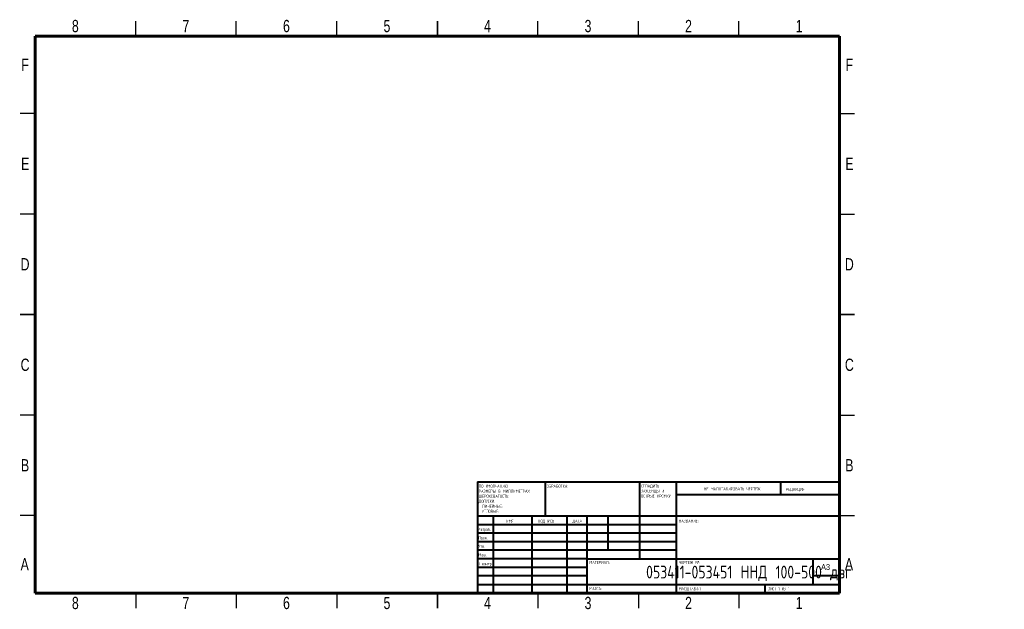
# Model space of a CAD drawing. Header units: millimetres. Extents: x -23 to 1248, y -1355 to 295.
# Tile 7 of 8: x 2 to 492, y 2 to 295. Entities that reach past the tile are written whole.
import ezdxf

# ---------------------------------------------------------------- set-up
doc = ezdxf.new("R2010")
doc.units = ezdxf.units.MM
doc.styles.add('SLDTEXTSTYLE1', font='TXT', dxfattribs={"width": 0.75, "bigfont": 'bigfont'})
doc.styles.add('SLDTEXTSTYLE2', font='TXT', dxfattribs={"width": 0.75})
doc.styles.add('SLDTEXTSTYLE3', font='TXT', dxfattribs={"width": 0.681818, "bigfont": 'bigfont'})

# ---------------------------------------------------------------- blocks, each defined once
blk = doc.blocks.new('SW_NOTE_0')
at = {"color": 0, "linetype": 'Continuous', "lineweight": 0, "char_height": 1.5, "attachment_point": 1, "style": 'SLDTEXTSTYLE1'}
for s, insert in [('\\M+18452\\M+18443\\M+1844C\\M+18440\\M+18444\\M+18449\\M+18453\\M+1845D', (0, 1.93)), ('\\M+18448\\M+18440\\M+18454\\M+18452\\M+18445\\M+1844E\\M+18457\\M+1845C \\M+18449', (0, -0.57)), ('\\M+1844F\\M+18452\\M+18453\\M+18451\\M+1845C\\M+18445 \\M+1844B\\M+18451\\M+1844F\\M+1844D\\M+1844B\\M+18449', (0, -3.07))]:
    blk.add_mtext(s, dxfattribs=dict(at, insert=insert))
blk = doc.blocks.new('SW_NOTE_1')
at = {"color": 0, "linetype": 'Continuous', "lineweight": 0, "char_height": 1.5, "attachment_point": 1, "style": 'SLDTEXTSTYLE1'}
for s, insert in [('\\M+18450\\M+1844F \\M+18454\\M+1844D\\M+1844F\\M+1844C\\M+18458\\M+18440\\M+1844E\\M+18449\\M+1845F:', (0, 1.93)), ('\\M+18451\\M+18440\\M+18448\\M+1844D\\M+18445\\M+18451\\M+1845C \\M+18442 \\M+1844D\\M+18449\\M+1844C\\M+1844C\\M+18449\\M+1844D\\M+18445\\M+18453\\M+18451\\M+18440\\M+18456', (0, -0.57)), ('\\M+18459\\M+18445\\M+18451\\M+1844F\\M+18456\\M+1844F\\M+18442\\M+18440\\M+18453\\M+1844F\\M+18452\\M+18453\\M+1845D:', (0, -3.07)), ('\\M+18444\\M+1844F\\M+18450\\M+18454\\M+18452\\M+1844B\\M+18449:', (0, -5.57)), ('\\M+1844C\\M+18449\\M+1844E\\M+18445\\M+1844A\\M+1844E\\M+1845C\\M+18445:', (1.69, -8.07)), ('\\M+18454\\M+18443\\M+1844C\\M+1844F\\M+18442\\M+1845C\\M+18445:', (1.69, -10.57))]:
    blk.add_mtext(s, dxfattribs=dict(at, insert=insert))

msp = doc.modelspace()

# ---------------------------------------------------------------- linework, layer by layer
at = {"color": 7, "linetype": 'Continuous', "lineweight": 30}
for p, q in [((60, 287), (60, 294.5)), ((110, 287), (110, 294.5)), ((160, 287), (160, 294.5)), ((210, 287), (210, 294.5)), ((210, 294.5), (210, 287)), ((260, 287), (260, 294.5)), ((310, 287), (310, 294.5)), ((360, 287), (360, 294.5)), ((10, 248.5), (2.5, 248.5)), ((410, 248.5), (417.5, 248.5)), ((10, 198.5), (2.5, 198.5)), ((410, 198.5), (417.5, 198.5)), ((10, 148.5), (2.5, 148.5)), ((2.5, 148.5), (10, 148.5)), ((410, 148.5), (417.5, 148.5)), ((417.5, 148.5), (410, 148.5)), ((10, 98.5), (2.5, 98.5)), ((410, 98.5), (417.5, 98.5)), ((10, 48.5), (2.5, 48.5)), ((410, 48.5), (417.5, 48.5)), ((60, 10), (60, 2.5)), ((110, 10), (110, 2.5)), ((160, 10), (160, 2.5)), ((210, 10), (210, 2.5)), ((210, 2.5), (210, 10)), ((260, 10), (260, 2.5)), ((310, 10), (310, 2.5)), ((360, 10), (360, 2.5))]:
    msp.add_line(p, q, dxfattribs=at)
at = {"color": 7, "linetype": 'Continuous', "lineweight": 60}
for p, q in [((10, 10), (10, 287)), ((10, 287), (410, 287)), ((410, 287), (410, 10)), ((410, 10), (10, 10))]:
    msp.add_line(p, q, dxfattribs=at)
at = {"color": 7, "linetype": 'Continuous', "lineweight": 40}
for p, q in [((230, 65.25), (410, 65.25)), ((230, 65.25), (230, 10)), ((263.8, 48.25), (263.8, 65.25)), ((310.6, 65.25), (310.6, 27)), ((328.8, 65.25), (328.8, 10)), ((380.8, 58.88), (380.8, 65.25)), ((410, 58.88), (328.8, 58.88)), ((410, 48.25), (230, 48.25)), ((237.8, 48.25), (237.8, 10)), ((256.99, 48.25), (256.99, 10)), ((274.4, 48.25), (274.4, 10)), ((284.6, 10), (284.6, 48.25)), ((295, 31.25), (295, 48.25)), ((328.8, 44), (230, 44)), ((328.8, 39.75), (230, 39.75)), ((328.8, 35.5), (230, 35.5)), ((328.8, 31.25), (230, 31.25)), ((284.6, 27), (230, 27)), ((284.6, 27), (410, 27)), ((397, 14.25), (397, 27)), ((284.6, 22.75), (230, 22.75)), ((284.6, 18.5), (230, 18.5)), ((410, 18.5), (397, 18.5)), ((230, 14.25), (410, 14.25)), ((373, 10), (373, 14.25))]:
    msp.add_line(p, q, dxfattribs=at)

# ---------------------------------------------------------------- block references
at = {"color": 7, "linetype": 'Continuous', "lineweight": 0}
for name, p in [('SW_NOTE_1', (230.59, 61.99)), ('SW_NOTE_0', (311.31, 62.07))]:
    msp.add_blockref(name, p, dxfattribs=at)

# ---------------------------------------------------------------- texts
for s, insert, char_height, attachment_point, style in [('8', (29.94, 295.11), 6.1, 2, 'SLDTEXTSTYLE2'), ('7', (84.94, 295.11), 6.1, 2, 'SLDTEXTSTYLE2'), ('6', (134.94, 295.11), 6.1, 2, 'SLDTEXTSTYLE2'), ('5', (184.94, 295.11), 6.1, 2, 'SLDTEXTSTYLE2'), ('4', (234.94, 295.11), 6.1, 2, 'SLDTEXTSTYLE2'), ('3', (284.94, 295.11), 6.1, 2, 'SLDTEXTSTYLE2'), ('2', (334.94, 295.11), 6.1, 2, 'SLDTEXTSTYLE2'), ('1', (389.94, 295.11), 6.1, 2, 'SLDTEXTSTYLE2'), ('F', (4.94, 275.86), 6.1, 2, 'SLDTEXTSTYLE2'), ('F', (414.94, 275.86), 6.1, 2, 'SLDTEXTSTYLE2'), ('E', (5.01, 226.61), 6.1, 2, 'SLDTEXTSTYLE2'), ('E', (415.01, 226.61), 6.1, 2, 'SLDTEXTSTYLE2'), ('D', (4.93, 176.61), 6.1, 2, 'SLDTEXTSTYLE2'), ('D', (414.93, 176.61), 6.1, 2, 'SLDTEXTSTYLE2'), ('C', (4.94, 126.61), 6.1, 2, 'SLDTEXTSTYLE2'), ('C', (414.94, 126.61), 6.1, 2, 'SLDTEXTSTYLE2'), ('B', (4.95, 76.61), 6.1, 2, 'SLDTEXTSTYLE2'), ('B', (414.95, 76.61), 6.1, 2, 'SLDTEXTSTYLE2'), ('\\M+1844F\\M+18441\\M+18451\\M+18440\\M+18441\\M+1844F\\M+18453\\M+1844B\\M+18440:', (264.37, 63.92), 1.5, 1, 'SLDTEXTSTYLE1'), ('\\M+1844E\\M+18445 \\M+1844D\\M+18440\\M+18452\\M+18459\\M+18453\\M+18440\\M+18441\\M+18449\\M+18451\\M+1844F\\M+18442\\M+18440\\M+18453\\M+1845D \\M+18458\\M+18445\\M+18451\\M+18453\\M+18445\\M+18447', (342.61, 62.53), 1.5, 1, 'SLDTEXTSTYLE1'), ('\\M+18451\\M+18445\\M+18444\\M+18440\\M+1844B\\M+18457\\M+18449\\M+18460', (383.33, 62.33), 1.5, 1, 'SLDTEXTSTYLE1'), ('\\M+18449\\M+1844D\\M+18460', (244.32, 46.5), 1.5, 1, 'SLDTEXTSTYLE1'), ('\\M+18450\\M+1844F\\M+18444\\M+18450\\M+18449\\M+18452\\M+1845D', (260.03, 46.56), 1.5, 1, 'SLDTEXTSTYLE1'), ('\\M+18444\\M+18440\\M+18453\\M+18440', (277.21, 46.58), 1.5, 1, 'SLDTEXTSTYLE1'), ('\\M+1844E\\M+18440\\M+18448\\M+18442\\M+18440\\M+1844E\\M+18449\\M+18445:', (330.07, 46.58), 1.5, 1, 'SLDTEXTSTYLE1'), ('\\M+18451\\M+18470\\M+18478\\M+18482\\M+18470\\M+18471.', (230.21, 42.43), 1.5, 1, 'SLDTEXTSTYLE1'), ('\\M+18450\\M+18482\\M+18480\\M+18472.', (230.41, 38.15), 1.5, 1, 'SLDTEXTSTYLE1'), ('\\M+18454\\M+18484\\M+18472.', (230.4, 34.06), 1.5, 1, 'SLDTEXTSTYLE1'), ('\\M+1844D\\M+18470\\M+1848A.', (230.46, 29.73), 1.5, 1, 'SLDTEXTSTYLE1'), ('A', (4.76, 27.36), 6.1, 2, 'SLDTEXTSTYLE2'), ('\\M+18453.\\M+1847B\\M+18480\\M+1847E\\M+18484\\M+18482', (230.67, 25.35), 1.5, 1, 'SLDTEXTSTYLE1'), ('\\M+1844D\\M+18440\\M+18453\\M+18445\\M+18451\\M+18449\\M+18440\\M+1844C:', (285.65, 25.99), 1.5, 1, 'SLDTEXTSTYLE1'), ('\\M+18458\\M+18445\\M+18451\\M+18453\\M+18445\\M+18447 \\M+18782:', (330.37, 25.99), 1.5, 1, 'SLDTEXTSTYLE1'), ('A', (414.76, 27.36), 6.1, 2, 'SLDTEXTSTYLE2'), ('053411-053451 \\M+1844E\\M+1844E\\M+18444 100-500 \\M+18474\\M+18472\\M+18473', (364.94, 23.61), 6.35, 2, 'SLDTEXTSTYLE1'), ('A3', (400.87, 24.41), 2.91, 1, 'SLDTEXTSTYLE2'), ('\\M+1844D\\M+18440\\M+18452\\M+18452\\M+18440:', (285.62, 12.95), 1.4986, 1, 'SLDTEXTSTYLE1'), ('\\M+1844D\\M+18440\\M+18452\\M+18459\\M+18453\\M+18440\\M+18441:1:1', (330.07, 12.9), 1.5, 1, 'SLDTEXTSTYLE1'), ('\\M+1844C\\M+18449\\M+18452\\M+18453 1 \\M+18449\\M+18448 1', (374.48, 12.9), 1.5, 1, 'SLDTEXTSTYLE3'), ('8', (29.94, 8.11), 6.1, 2, 'SLDTEXTSTYLE2'), ('7', (84.94, 8.11), 6.1, 2, 'SLDTEXTSTYLE2'), ('6', (134.94, 8.11), 6.1, 2, 'SLDTEXTSTYLE2'), ('5', (184.94, 8.11), 6.1, 2, 'SLDTEXTSTYLE2'), ('4', (234.94, 8.11), 6.1, 2, 'SLDTEXTSTYLE2'), ('3', (284.94, 8.11), 6.1, 2, 'SLDTEXTSTYLE2'), ('2', (334.94, 8.11), 6.1, 2, 'SLDTEXTSTYLE2'), ('1', (389.94, 8.11), 6.1, 2, 'SLDTEXTSTYLE2')]:
    msp.add_mtext(s, dxfattribs=dict(at, insert=insert, char_height=char_height, attachment_point=attachment_point, style=style))

doc.saveas('drawing.dxf')
